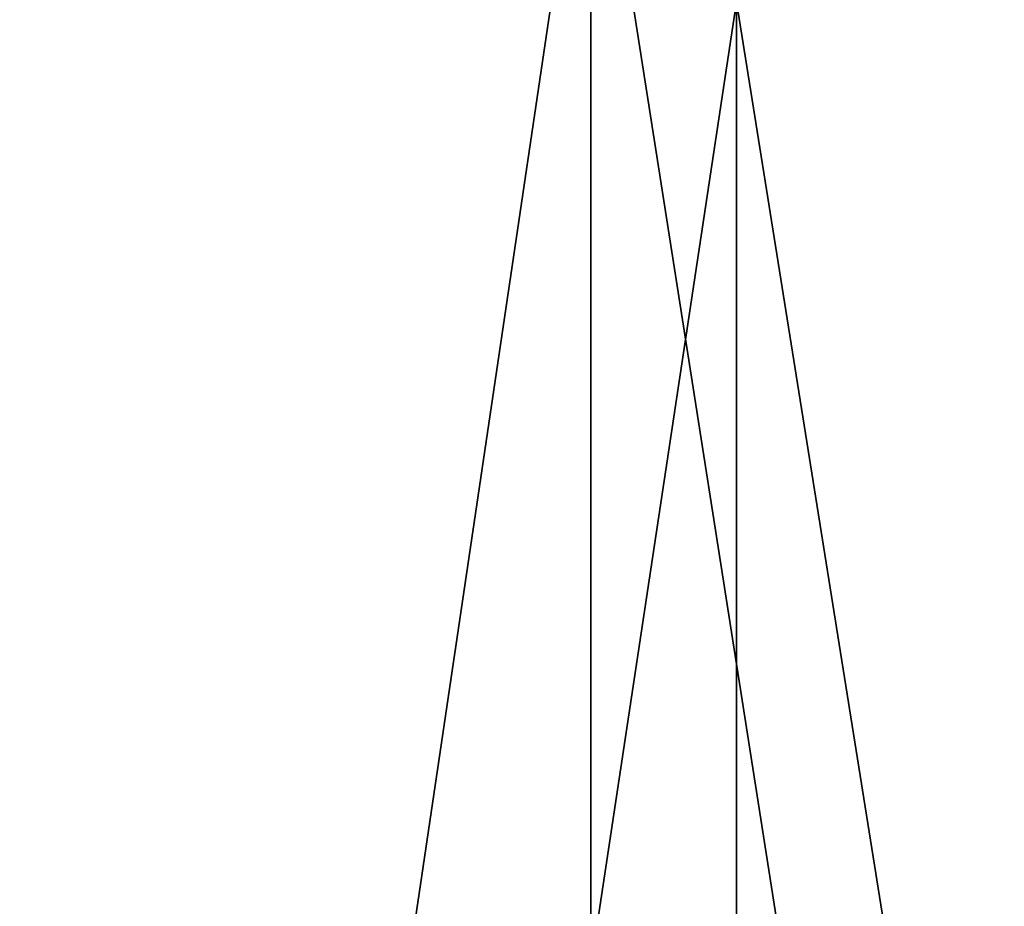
# Model space of a CAD drawing. Header units: centimetres. Extents: x -30.4 to 15.2, y 5 to 21.3.
# Tile 24 of 256: x -28.096 to -27.671, y 7.277 to 7.659. Entities that reach past the tile are written whole.
import ezdxf

# ---------------------------------------------------------------- set-up
doc = ezdxf.new("R2010")
doc.units = ezdxf.units.CM
doc.layers.add('678', color=7, linetype='Continuous', true_color=0xe59ad7)

msp = doc.modelspace()

# ---------------------------------------------------------------- meshes
at = {"layer": '678', "color": 254, "true_color": 0xcad1ee}
mesh = msp.add_polyface(dxfattribs=at)
corners = [(-27.35596, 7.70357, 5.42736), (-27.35749, 7.66718, 5.42439), (-26.91198, 7.66718, 5.22164), (-27.78513, 7.70357, 5.67773), (-27.78696, 7.66718, 5.67494), (-27.35749, 4.98218, 5.42439), (-27.41031, 4.98218, 5.32224), (-26.91198, 4.98218, 5.22164), (-27.84988, 4.98218, 5.57868), (-27.78695, 4.98218, 5.67494), (-28.26533, 4.98218, 5.88189), (-28.19284, 4.98218, 5.97118), (-28.64937, 4.98218, 6.22813), (-28.56805, 4.98218, 6.30944), (-28.56805, 4.98218, 13.21788), (-28.26533, 4.98218, 13.64543), (-28.64937, 4.98218, 13.29919), (-28.19284, 4.98218, 13.55615), (-27.84988, 4.98218, 13.94864), (-27.78695, 4.98218, 13.85238), (-27.41031, 4.98218, 14.20508), (-27.35749, 4.98218, 14.10293), (-26.95431, 4.98218, 14.4126), (-27.78696, 7.66718, 13.85238), (-27.35596, 7.70357, 14.09996), (-27.35749, 7.66718, 14.10293), (-28.19284, 7.66718, 13.55615), (-28.19074, 7.70357, 13.55355), (-28.56805, 7.66718, 13.21788), (-27.35749, 7.66718, 5.42439), (-27.35749, 4.98218, 5.42439), (-26.91198, 4.98218, 5.22164), (-27.78696, 7.66718, 5.67494), (-27.78695, 4.98218, 5.67494), (-28.19284, 7.66718, 5.97118), (-28.19284, 4.98218, 5.97118), (-28.56805, 7.66718, 6.30944), (-28.56805, 4.98218, 6.30944), (-27.41031, 7.78218, 14.20508), (-27.41031, 4.98218, 14.20508), (-26.95431, 4.98218, 14.4126), (-27.84988, 7.78218, 13.94864), (-27.84988, 4.98218, 13.94864), (-28.26533, 4.98218, 13.64543), (-28.26533, 7.78218, 13.64543), (-28.64937, 4.98218, 13.29919), (-28.64937, 7.78218, 13.29919), (-28.64937, 7.78218, 6.22813), (-28.26533, 4.98218, 5.88189), (-28.64937, 4.98218, 6.22813), (-28.26533, 7.78218, 5.88189), (-27.84988, 4.98218, 5.57868), (-27.84988, 7.78218, 5.57868), (-27.41031, 4.98218, 5.32224), (-27.41031, 7.78218, 5.32224), (-26.95431, 4.98218, 5.11472), (-27.35749, 4.98218, 14.10293), (-27.35749, 7.66718, 14.10293), (-26.91198, 7.66718, 14.30568), (-27.78695, 4.98218, 13.85238), (-27.78696, 7.66718, 13.85238), (-28.19284, 4.98218, 13.55615), (-28.19284, 7.66718, 13.55615), (-28.56805, 4.98218, 13.21788), (-28.56805, 7.66718, 13.21788)]
mesh.append_faces([[corners[k] for k in face] for face in [(0, 1, 2), (3, 4, 1), (5, 6, 7), (5, 8, 6), (9, 8, 5), (9, 10, 8), (11, 10, 9), (11, 12, 10), (13, 12, 11), (14, 15, 16), (17, 15, 14), (17, 18, 15), (19, 18, 17), (19, 20, 18), (21, 20, 19), (21, 22, 20), (23, 24, 25), (26, 27, 23), (28, 27, 26), (29, 30, 31), (32, 30, 29), (32, 33, 30), (34, 33, 32), (34, 35, 33), (36, 35, 34), (36, 37, 35), (38, 39, 40), (41, 39, 38), (41, 42, 39), (41, 43, 42), (44, 43, 41), (44, 45, 43), (46, 45, 44), (47, 48, 49), (50, 48, 47), (50, 51, 48), (52, 51, 50), (52, 53, 51), (54, 53, 52), (54, 55, 53), (56, 57, 58), (59, 57, 56), (59, 60, 57), (61, 60, 59), (61, 62, 60), (63, 62, 61), (63, 64, 62)]], dxfattribs={"color": 254})

doc.saveas('drawing.dxf')
